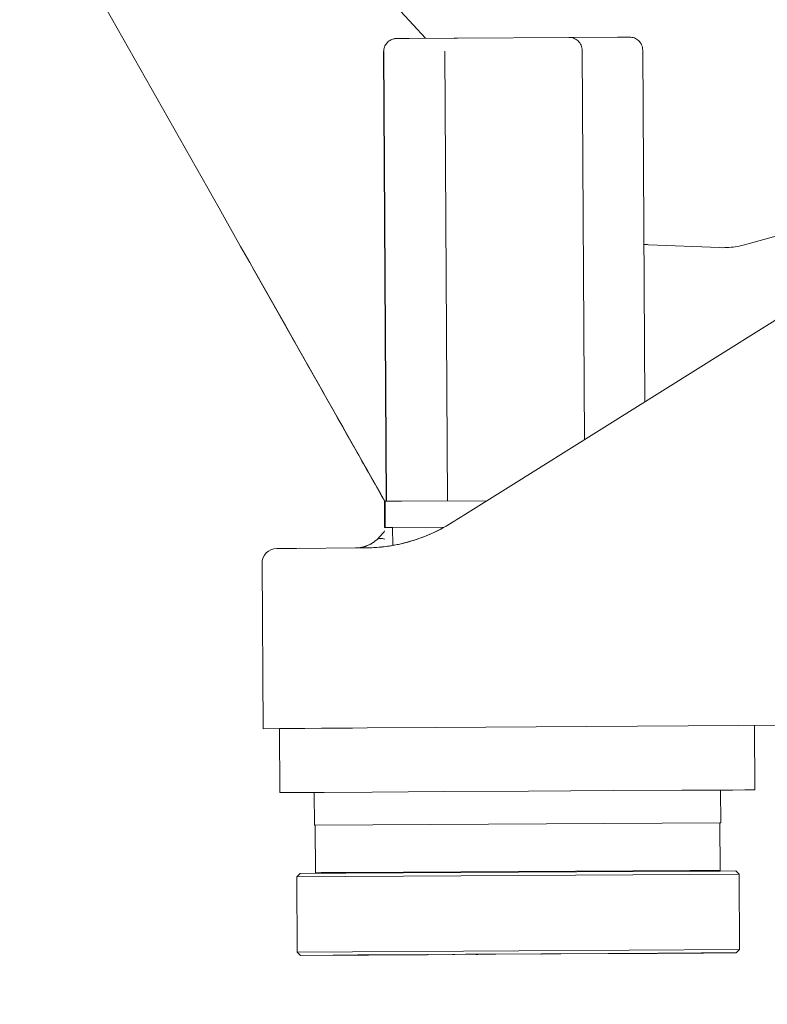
# Model space of a CAD drawing. Header units: millimetres. Extents: x 6756 to 17105, y -3613 to 3705.
# Tile 5 of 65: x 8909 to 9137, y 1609 to 1909. Entities that reach past the tile are written whole.
import ezdxf

# ---------------------------------------------------------------- set-up
doc = ezdxf.new("R2010")
doc.units = ezdxf.units.MM
doc.layers.add('粗实线层', color=7, linetype='Continuous', lineweight=35)
doc.layers.add('细实线层', color=7, linetype='Continuous', lineweight=18)

# ---------------------------------------------------------------- blocks, each defined once
blk = doc.blocks.new('678')
at = {"layer": '粗实线层', "color": 8}
blk.add_arc((0, 0), 1843.6, 100.38856, 204.38856, dxfattribs=at)
blk = doc.blocks.new('21324234')
at = {"layer": '细实线层'}
for p, q in [((-1399.9, 1448.22), (-1454.74, 1507.71)), ((-1462.94, 1396.34), (-1507.37, 1474.97)), ((-1409.27, 1448.12), (-1409.56, 1448.06)), ((-1409.36, 1448.11), (-1409.27, 1448.12)), ((-1408.83, 1448.17), (-1409.27, 1448.12)), ((-1408.64, 1448.17), (-1408.83, 1448.17)), ((-1408.64, 1448.17), (-1404.96, 1448.2)), ((-1404.96, 1448.2), (-1391.21, 1448.28)), ((-1391.21, 1448.28), (-1390.35, 1448.28)), ((-1390.68, 1448.24), (-1390.97, 1448.18)), ((-1390.69, 1448.23), (-1390.68, 1448.24)), ((-1390.24, 1448.28), (-1390.68, 1448.24)), ((-1390.05, 1448.29), (-1390.24, 1448.28)), ((-1390.05, 1448.29), (-1356.14, 1448.48)), ((-1356.13, 1448.48), (-1341.33, 1448.56)), ((-1341.33, 1448.56), (-1337.65, 1448.58)), ((-1412.72, 1444.14), (-1411.93, 1306.84)), ((-1412.62, 1444.15), (-1411.83, 1306.85)), ((-1394.03, 1444.27), (-1393.24, 1306.97)), ((-1352.11, 1444.51), (-1351.43, 1325.67)), ((-1333.62, 1444.6), (-1333, 1337.21)), ((-1374.66, 1311.13), (-1226.56, 1403.86)), ((-1241.69, 1401.94), (-1302.54, 1385.2)), ((-1456.37, 1384.69), (-1462.95, 1396.34)), ((-1454.27, 1380.97), (-1456.37, 1384.69)), ((-1310.19, 1384.32), (-1331.85, 1385.2)), ((-1309.18, 1384.3), (-1310.19, 1384.32)), ((-1453.61, 1379.81), (-1454.27, 1380.97)), ((-1444.51, 1363.75), (-1454.26, 1380.98)), ((-1452.23, 1377.37), (-1453.61, 1379.81)), ((-1444.92, 1364.43), (-1452.23, 1377.37)), ((-1444.8, 1364.22), (-1444.92, 1364.43)), ((-1444.8, 1364.22), (-1412.38, 1306.88)), ((-1412.35, 1306.82), (-1412.84, 1307.68)), ((-1412.29, 1306.86), (-1412.48, 1306.83)), ((-1412.43, 1298.83), (-1412.48, 1306.83)), ((-1412.29, 1306.86), (-1407.28, 1306.89)), ((-1412.24, 1298.86), (-1412.29, 1306.86)), ((-1381.21, 1307.04), (-1407.28, 1306.89)), ((-1412.24, 1298.86), (-1412.43, 1298.83)), ((-1412.22, 1298.86), (-1410, 1298.87)), ((-1410, 1298.87), (-1394.28, 1298.96)), ((-1409.96, 1293.4), (-1410, 1298.87)), ((-1413.95, 1295.99), (-1413.94, 1296)), ((-1439.36, 1292.5), (-1421.33, 1292.63)), ((-1421.33, 1292.63), (-1418.24, 1292.65)), ((-1418.24, 1292.65), (-1417.98, 1292.65)), ((-1445.37, 1292.46), (-1439.36, 1292.5)), ((-1445.12, 1292.46), (-1439.45, 1292.5)), ((-1439.45, 1292.5), (-1439.36, 1292.5)), ((-1439.36, 1292.5), (-1438.37, 1292.51)), ((-1449.49, 1237.44), (-1449.84, 1287.93)), ((-1396.96, 1237.8), (-1277.36, 1238.63)), ((-1299.38, 1218.75), (-1299.49, 1238.47)), ((-1449.48, 1237.44), (-1444.49, 1237.47)), ((-1444.49, 1237.47), (-1442.11, 1237.49)), ((-1444.38, 1217.92), (-1444.49, 1237.47)), ((-1442.11, 1237.49), (-1436.76, 1237.53)), ((-1436.76, 1237.53), (-1431.66, 1237.56)), ((-1431.66, 1237.56), (-1422.22, 1237.63)), ((-1422.22, 1237.63), (-1417.74, 1237.66)), ((-1417.74, 1237.66), (-1396.96, 1237.8)), ((-1444.37, 1217.92), (-1444.38, 1217.92)), ((-1442.63, 1217.94), (-1444.37, 1217.92)), ((-1437.17, 1217.97), (-1442.63, 1217.94)), ((-1430.92, 1218.01), (-1437.17, 1217.97)), ((-1433.82, 1207.98), (-1433.88, 1217.98)), ((-1416.23, 1218.1), (-1430.92, 1218.01)), ((-1394.29, 1218.23), (-1416.23, 1218.1)), ((-1368.45, 1218.38), (-1394.29, 1218.23)), ((-1342.63, 1218.53), (-1368.45, 1218.38)), ((-1321.72, 1218.64), (-1342.63, 1218.53)), ((-1306.2, 1218.72), (-1321.72, 1218.64)), ((-1309.82, 1208.69), (-1309.88, 1218.69)), ((-1302.45, 1218.74), (-1306.2, 1218.72)), ((-1301.13, 1218.74), (-1302.45, 1218.74)), ((-1299.38, 1218.75), (-1301.13, 1218.74)), ((-1299.38, 1218.75), (-1299.38, 1218.75)), ((-1310.07, 1208.69), (-1433.57, 1207.98)), ((-1309.99, 1194.19), (-1310.07, 1208.69)), ((-1309.82, 1208.69), (-1310.07, 1208.69)), ((-1309.82, 1208.69), (-1309.82, 1208.69)), ((-1433.82, 1207.98), (-1433.82, 1207.98)), ((-1433.57, 1207.98), (-1433.82, 1207.98)), ((-1433.49, 1193.48), (-1433.57, 1207.98)), ((-1431.74, 1193.5), (-1433.49, 1193.48)), ((-1433.49, 1193.48), (-1433.49, 1193.48)), ((-1430.74, 1193.5), (-1431.74, 1193.5)), ((-1424.24, 1193.55), (-1430.74, 1193.5)), ((-1371.56, 1193.86), (-1424.24, 1193.55)), ((-1424.23, 1193.35), (-1424.24, 1193.53)), ((-1424.23, 1193.35), (-1371.56, 1193.66)), ((-1319.24, 1194.15), (-1371.56, 1193.86)), ((-1371.56, 1193.66), (-1318.24, 1193.96)), ((-1312.45, 1194.18), (-1319.24, 1194.15)), ((-1319.24, 1193.95), (-1319.24, 1194.13)), ((-1318.24, 1193.96), (-1311.74, 1193.99)), ((-1311.74, 1194.18), (-1312.45, 1194.18)), ((-1309.99, 1194.19), (-1311.74, 1194.18)), ((-1311.74, 1193.99), (-1309.99, 1194)), ((-1309.99, 1194.19), (-1309.99, 1194.19)), ((-1309.99, 1194), (-1305.24, 1194.01)), ((-1305.24, 1194.01), (-1304.23, 1193.02)), ((-1438.23, 1193.25), (-1439.23, 1192.25)), ((-1439.23, 1192.25), (-1424.23, 1192.35)), ((-1439.23, 1192.25), (-1439.1, 1169.25)), ((-1438.23, 1193.25), (-1433.48, 1193.29)), ((-1433.48, 1193.29), (-1430.7, 1193.31)), ((-1430.7, 1193.31), (-1424.23, 1193.35)), ((-1424.23, 1192.35), (-1371.55, 1192.66)), ((-1371.55, 1192.66), (-1319.23, 1192.95)), ((-1319.23, 1192.95), (-1304.23, 1193.02)), ((-1304.23, 1193.02), (-1304.1, 1170.02)), ((-1371.42, 1169.66), (-1439.1, 1169.25)), ((-1304.1, 1170.02), (-1371.42, 1169.66)), ((-1305.09, 1169.01), (-1304.1, 1170.02)), ((-1438.09, 1168.25), (-1439.1, 1169.25)), ((-1427.49, 1168.33), (-1438.09, 1168.25)), ((-1438.09, 1168.25), (-1427.49, 1168.3)), ((-1420.07, 1168.38), (-1427.49, 1168.33)), ((-1424.08, 1168.34), (-1427.49, 1168.31)), ((-1420.69, 1168.35), (-1424.08, 1168.34)), ((-1420.69, 1168.33), (-1420.31, 1168.34)), ((-1420.31, 1168.34), (-1417.38, 1168.35)), ((-1411.98, 1168.43), (-1420.07, 1168.38)), ((-1416.14, 1168.37), (-1417.55, 1168.36)), ((-1410.81, 1168.4), (-1416.14, 1168.37)), ((-1391.68, 1168.55), (-1411.98, 1168.43)), ((-1410.98, 1168.4), (-1410.75, 1168.4)), ((-1410.75, 1168.4), (-1410.81, 1168.4)), ((-1410.58, 1168.39), (-1410.15, 1168.39)), ((-1410.15, 1168.39), (-1399.32, 1168.45)), ((-1399.11, 1168.47), (-1399.32, 1168.46)), ((-1391.08, 1168.55), (-1391.68, 1168.55)), ((-1387.69, 1168.57), (-1391.08, 1168.55)), ((-1383.68, 1168.59), (-1387.69, 1168.57)), ((-1384.55, 1168.53), (-1383.95, 1168.54)), ((-1384.28, 1168.57), (-1378.51, 1168.6)), ((-1383.95, 1168.54), (-1378.68, 1168.57)), ((-1364.51, 1168.7), (-1383.68, 1168.59)), ((-1364.68, 1168.65), (-1364.51, 1168.65)), ((-1359.24, 1168.73), (-1364.51, 1168.7)), ((-1364.51, 1168.68), (-1358.64, 1168.71)), ((-1364.51, 1168.65), (-1359.5, 1168.68)), ((-1359.5, 1168.68), (-1358.9, 1168.68)), ((-1338.7, 1168.85), (-1359.24, 1168.73)), ((-1344.02, 1168.78), (-1344.22, 1168.78)), ((-1344.02, 1168.77), (-1338.7, 1168.8)), ((-1338.7, 1168.82), (-1342.68, 1168.8)), ((-1329.05, 1168.9), (-1338.7, 1168.85)), ((-1334.74, 1168.84), (-1338.7, 1168.82)), ((-1338.7, 1168.8), (-1334.74, 1168.82)), ((-1334.74, 1168.82), (-1332.6, 1168.83)), ((-1330.87, 1168.85), (-1332.6, 1168.84)), ((-1332.6, 1168.84), (-1332.37, 1168.84)), ((-1327.2, 1168.88), (-1330.87, 1168.85)), ((-1315.69, 1168.97), (-1329.05, 1168.9)), ((-1325.8, 1168.88), (-1327.2, 1168.88)), ((-1325.87, 1168.88), (-1325.8, 1168.88)), ((-1325.8, 1168.88), (-1323.11, 1168.89)), ((-1323.11, 1168.89), (-1322.49, 1168.9)), ((-1319.08, 1168.94), (-1322.49, 1168.91)), ((-1315.69, 1168.95), (-1319.08, 1168.94)), ((-1315.69, 1168.94), (-1305.09, 1169.01)), ((-1305.09, 1169.01), (-1315.69, 1168.97))]:
    blk.add_line(p, q, dxfattribs=at)
blk.add_lwpolyline([(-1412.42, 1297.88), (-1412.6, 1297.59), (-1413.94, 1296)], dxfattribs=at)
for centre, radius, start, end in [((-1408.71, 1444.13), 4.03, 101.4223, 102.152), ((-1408.71, 1444.12), 4.04, 99.2692, 101.4217), ((-1408.72, 1444.15), 4, 179.8628, 180.262), ((-1330.83, 1410.14), 24.96, 264.3479, 267.667), ((-1418.56, 1342.68), 50.02, 293.8348, 301.7681), ((-1418.5, 1342.58), 49.91, 301.7683, 302.0306), ((-1421.46, 1302.67), 10.05, 304.6337, 318.3686), ((-1418.58, 1342.72), 50.08, 285.8155, 292.9827), ((-1418.58, 1342.72), 50.07, 292.9835, 293.8347), ((-1421.44, 1302.69), 10.06, 271.4943, 285.9638), ((-1421.4, 1302.55), 9.92, 271.3305, 275.4987), ((-1421.4, 1302.56), 9.94, 275.5006, 287.7078), ((-1421.41, 1302.57), 9.94, 285.9878, 286.3805), ((-1421.41, 1302.57), 9.94, 286.3806, 287.2454), ((-1421.41, 1302.59), 9.96, 287.2456, 288.72), ((-1421.4, 1302.57), 9.94, 287.7014, 295.6121), ((-1418.61, 1342.9), 50.25, 270.3947, 270.7066), ((-1421.43, 1302.64), 10.01, 288.7373, 301.3122), ((-1418.61, 1342.9), 50.26, 270.7066, 270.9072), ((-1418.61, 1342.87), 50.22, 270.9066, 277.7652), ((-1421.41, 1302.59), 9.97, 295.6064, 301.2684), ((-1421.41, 1302.59), 9.97, 301.269, 303.0015), ((-1421.4, 1302.58), 9.94, 301.3327, 302.4252), ((-1421.4, 1302.58), 9.95, 302.4254, 303.0376), ((-1421.42, 1302.61), 9.98, 303.0018, 304.6757), ((-1421.42, 1302.61), 9.98, 303.0382, 304.6264), ((-1418.6, 1342.83), 50.18, 277.7667, 278.4606), ((-1418.6, 1342.78), 50.14, 278.4603, 285.4638), ((-1418.58, 1342.72), 50.08, 285.465, 285.816), ((-1445.34, 1287.96), 4.5, 90.3957, 180.3957)]:
    blk.add_arc(centre, radius, start, end, dxfattribs=at)
for points, knots in [([(-1412.72, 1444.16), (-1412.72, 1444.63), (-1412.55, 1445.57), (-1411.84, 1446.78), (-1410.81, 1447.65), (-1409.98, 1447.98), (-1409.56, 1448.07)], [0, 0, 0, 0, 7140.747162, 14096.385584, 20809.246542, 27332.133488, 27332.133488, 27332.133488, 27332.133488]), ([(-1352.11, 1444.51), (-1352.11, 1444.78), (-1352.17, 1445.33), (-1352.43, 1446.12), (-1352.83, 1446.82), (-1353.52, 1447.61), (-1354.63, 1448.3), (-1355.64, 1448.48), (-1356.14, 1448.48)], [0, 0, 0, 0, 5091.903693, 10134.306132, 15087.14937, 19937.94816, 29306.870448, 38446.214926, 38446.214926, 38446.214926, 38446.214926]), ([(-1333.62, 1444.6), (-1333.62, 1444.88), (-1333.68, 1445.43), (-1333.94, 1446.22), (-1334.34, 1446.92), (-1335.03, 1447.71), (-1336.13, 1448.4), (-1337.15, 1448.58), (-1337.65, 1448.58)], [0, 0, 0, 0, 5058.897575, 10068.614765, 14989.353285, 19808.708818, 29116.901017, 38197.003549, 38197.003549, 38197.003549, 38197.003549]), ([(-1302.54, 1385.2), (-1303.08, 1385.05), (-1305.26, 1384.53), (-1307.5, 1384.3), (-1309.18, 1384.3)], [0, 0, 0, 0, 3631.649295, 14511.707737, 14511.707737, 14511.707737, 14511.707737]), ([(-1412.84, 1307.68), (-1415.5, 1312.39), (-1426.15, 1331.23), (-1436.81, 1350.08), (-1444.8, 1364.22)], [0, 0, 0, 0, 3715.827475, 14876.048687, 14876.048687, 14876.048687, 14876.048687]), ([(-1412.82, 1307.69), (-1415.46, 1312.35), (-1426.02, 1331.03), (-1436.59, 1349.72), (-1444.51, 1363.75)], [0, 0, 0, 0, 3711.434518, 14874.205636, 14874.205636, 14874.205636, 14874.205636]), ([(-1392.03, 1300.27), (-1390.6, 1301.16), (-1384.81, 1304.78), (-1379.03, 1308.4), (-1374.67, 1311.13)], [0, 0, 0, 0, 3583.688358, 14512.466139, 14512.466139, 14512.466139, 14512.466139]), ([(-1417.98, 1292.65), (-1415.94, 1292.67), (-1411.67, 1292.99), (-1405.14, 1294.32), (-1398.44, 1296.68), (-1394.12, 1298.95), (-1392.01, 1300.27)], [0, 0, 0, 0, 5795.78097, 12097.069107, 18825.412184, 25864.986428, 25864.986428, 25864.986428, 25864.986428]), ([(-1414.8, 1295.14), (-1414.66, 1295.26), (-1414.33, 1295.45), (-1413.74, 1295.57), (-1413.08, 1295.52), (-1412.63, 1295.4), (-1412.4, 1295.31)], [0, 0, 0, 0, 5570.800638, 11584.593997, 18327.482366, 25914.030054, 25914.030054, 25914.030054, 25914.030054]), ([(-1424.08, 1168.34), (-1424.15, 1168.34), (-1424.28, 1168.33), (-1424.47, 1168.33), (-1424.63, 1168.33), (-1424.74, 1168.33), (-1424.81, 1168.33), (-1424.86, 1168.33), (-1424.9, 1168.33), (-1424.97, 1168.33), (-1425.08, 1168.33), (-1425.2, 1168.33), (-1425.33, 1168.33), (-1425.42, 1168.33), (-1425.5, 1168.33), (-1425.55, 1168.33), (-1425.58, 1168.33), (-1425.61, 1168.33), (-1425.63, 1168.33), (-1425.66, 1168.33), (-1425.71, 1168.33), (-1425.81, 1168.33), (-1425.93, 1168.33), (-1426.04, 1168.32), (-1426.12, 1168.32), (-1426.18, 1168.32), (-1426.22, 1168.32), (-1426.26, 1168.32), (-1426.28, 1168.32), (-1426.3, 1168.32), (-1426.31, 1168.32), (-1426.32, 1168.32), (-1426.33, 1168.32), (-1426.35, 1168.32), (-1426.38, 1168.32), (-1426.42, 1168.32), (-1426.47, 1168.32), (-1426.53, 1168.32), (-1426.61, 1168.32), (-1426.69, 1168.32), (-1426.75, 1168.32), (-1426.8, 1168.32), (-1426.84, 1168.32), (-1426.87, 1168.32), (-1426.89, 1168.32), (-1426.9, 1168.32), (-1426.91, 1168.32), (-1426.92, 1168.32), (-1426.93, 1168.32), (-1426.95, 1168.32), (-1426.97, 1168.32), (-1427.01, 1168.32), (-1427.05, 1168.32), (-1427.1, 1168.32), (-1427.16, 1168.32), (-1427.22, 1168.32), (-1427.27, 1168.32), (-1427.32, 1168.32), (-1427.35, 1168.32), (-1427.37, 1168.32), (-1427.39, 1168.32), (-1427.4, 1168.32), (-1427.41, 1168.32), (-1427.42, 1168.32), (-1427.42, 1168.32), (-1427.44, 1168.32), (-1427.46, 1168.32), (-1427.48, 1168.32), (-1427.51, 1168.32), (-1427.55, 1168.32), (-1427.6, 1168.32), (-1427.64, 1168.31), (-1427.68, 1168.31), (-1427.72, 1168.31), (-1427.73, 1168.31), (-1427.75, 1168.31), (-1427.76, 1168.31), (-1427.77, 1168.31), (-1427.78, 1168.31), (-1427.79, 1168.31), (-1427.79, 1168.31), (-1427.79, 1168.31), (-1427.8, 1168.31), (-1427.81, 1168.31), (-1427.82, 1168.31), (-1427.83, 1168.31), (-1427.85, 1168.31), (-1427.87, 1168.31), (-1427.9, 1168.31), (-1427.93, 1168.31), (-1427.95, 1168.31), (-1427.97, 1168.31), (-1427.98, 1168.31), (-1427.99, 1168.31), (-1428, 1168.31), (-1428, 1168.31), (-1428.01, 1168.31), (-1428.01, 1168.31), (-1428.01, 1168.31), (-1428.02, 1168.31), (-1428.02, 1168.31), (-1428.02, 1168.31), (-1428.02, 1168.31), (-1428.03, 1168.31), (-1428.03, 1168.31), (-1428.04, 1168.31), (-1428.05, 1168.31), (-1428.06, 1168.31), (-1428.08, 1168.31), (-1428.08, 1168.31), (-1428.09, 1168.31)], [0, 0, 0, 0, 18389.372315, 36778.744631, 55168.116946, 64362.803103, 68960.146182, 73557.489261, 78154.83234, 82752.175419, 91946.861576, 110336.233892, 119530.920049, 128725.606207, 137920.292365, 142517.635443, 144816.306983, 147114.978522, 149413.650062, 151712.321601, 156309.66468, 165504.350838, 183893.723153, 193088.40931, 202283.095468, 206880.438547, 211477.781626, 216075.124705, 218373.796244, 219523.132014, 220672.467783, 221821.803553, 222971.139323, 225269.810862, 229867.153941, 234464.49702, 239061.840099, 248256.526256, 257451.212414, 266645.898572, 275840.584729, 280437.927808, 285035.270887, 289632.613966, 291931.285505, 293080.621275, 294229.957044, 295379.292814, 296528.628584, 298827.300123, 303424.643202, 308021.986281, 312619.32936, 321814.015517, 331008.701675, 340203.387833, 349398.07399, 353995.417069, 358592.760148, 363190.103227, 365488.774766, 366638.110536, 367787.446306, 368936.782075, 370086.117845, 372384.789384, 376982.132463, 381579.475542, 386176.818621, 395371.504779, 404566.190936, 413760.877094, 422955.563251, 427552.90633, 432150.249409, 434448.920949, 436747.592488, 439046.264027, 440195.599797, 441344.935567, 442494.271336, 443643.607106, 445942.278646, 448240.950185, 450539.621724, 455136.964803, 459734.307882, 468928.99404, 478123.680197, 487318.366355, 496513.052513, 501110.395591, 505707.73867, 508006.41021, 510305.081749, 512603.753288, 513753.089058, 514902.424828, 516051.760598, 517201.096367, 519499.767907, 521798.439446, 524097.110986, 528694.454064, 533291.797143, 542486.483301, 551681.169458, 560875.855616, 570070.541774, 588459.914089, 588459.914089, 588459.914089, 588459.914089]), ([(-1420.09, 1168.36), (-1420.1, 1168.36), (-1420.11, 1168.36), (-1420.13, 1168.36), (-1420.15, 1168.36), (-1420.16, 1168.36), (-1420.17, 1168.36), (-1420.17, 1168.36), (-1420.18, 1168.36), (-1420.18, 1168.36), (-1420.19, 1168.36), (-1420.19, 1168.36), (-1420.19, 1168.36), (-1420.19, 1168.36), (-1420.2, 1168.36), (-1420.21, 1168.36), (-1420.22, 1168.36), (-1420.23, 1168.36), (-1420.26, 1168.36), (-1420.28, 1168.36), (-1420.31, 1168.36), (-1420.35, 1168.36), (-1420.38, 1168.36), (-1420.41, 1168.36), (-1420.43, 1168.36), (-1420.44, 1168.36), (-1420.46, 1168.36), (-1420.47, 1168.36), (-1420.47, 1168.36), (-1420.48, 1168.36), (-1420.48, 1168.36), (-1420.5, 1168.36), (-1420.51, 1168.36), (-1420.53, 1168.36), (-1420.55, 1168.36), (-1420.58, 1168.36), (-1420.62, 1168.35), (-1420.68, 1168.35), (-1420.73, 1168.35), (-1420.78, 1168.35), (-1420.83, 1168.35), (-1420.87, 1168.35), (-1420.91, 1168.35), (-1420.93, 1168.35), (-1420.95, 1168.35), (-1420.95, 1168.35), (-1420.96, 1168.35), (-1420.96, 1168.35), (-1420.97, 1168.35), (-1420.98, 1168.35), (-1421, 1168.35), (-1421.03, 1168.35), (-1421.08, 1168.35), (-1421.13, 1168.35), (-1421.2, 1168.35), (-1421.27, 1168.35), (-1421.34, 1168.35), (-1421.41, 1168.35), (-1421.47, 1168.35), (-1421.51, 1168.35), (-1421.54, 1168.35), (-1421.56, 1168.35), (-1421.58, 1168.35), (-1421.58, 1168.35), (-1421.59, 1168.35), (-1421.6, 1168.35), (-1421.63, 1168.35), (-1421.66, 1168.35), (-1421.72, 1168.35), (-1421.79, 1168.35), (-1421.89, 1168.35), (-1422, 1168.35), (-1422.11, 1168.35), (-1422.2, 1168.35), (-1422.26, 1168.35), (-1422.3, 1168.35), (-1422.32, 1168.35), (-1422.34, 1168.35), (-1422.35, 1168.35), (-1422.38, 1168.35), (-1422.41, 1168.35), (-1422.47, 1168.35), (-1422.55, 1168.34), (-1422.64, 1168.34), (-1422.77, 1168.34), (-1422.89, 1168.34), (-1423.02, 1168.34), (-1423.11, 1168.34), (-1423.19, 1168.34), (-1423.25, 1168.34), (-1423.35, 1168.34), (-1423.5, 1168.34), (-1423.76, 1168.34), (-1423.95, 1168.34), (-1424.08, 1168.34)], [0, 0, 0, 0, 15639.36826, 31278.736519, 39098.420649, 46918.104779, 54737.788909, 58647.630974, 62557.473039, 66467.315104, 68422.236136, 70377.157168, 71354.617685, 72332.078201, 73309.538717, 74286.999233, 78196.841298, 82106.683363, 86016.525428, 93836.209558, 101655.893688, 109475.577818, 117295.261947, 125114.946077, 129024.788142, 132934.630207, 136844.472272, 138799.393304, 140754.314337, 141731.774853, 142709.235369, 144664.156402, 146619.077434, 148573.998467, 152483.840532, 156393.682597, 164213.366726, 172033.050856, 179852.734986, 187672.419116, 195492.103246, 203311.787375, 207221.62944, 211131.471505, 213086.392538, 214063.853054, 214552.583312, 215041.31357, 216018.774086, 216996.234603, 218951.155635, 222860.9977, 226770.839765, 234590.523895, 242410.208025, 250229.892154, 258049.576284, 265869.260414, 273688.944544, 277598.786609, 281508.628674, 283463.549706, 285418.470739, 285907.200997, 286395.931255, 287373.391771, 289328.312804, 293238.154868, 297147.996933, 304967.681063, 312787.365193, 328426.733453, 336246.417583, 344066.101712, 351885.785842, 353840.706875, 355795.627907, 357750.54894, 358728.009456, 359705.469972, 363615.312037, 367525.154102, 375344.838232, 383164.522361, 390984.206491, 406623.574751, 414443.258881, 422262.943011, 430082.62714, 433992.469205, 437902.31127, 453541.67953, 469181.04779, 500459.784309, 500459.784309, 500459.784309, 500459.784309]), ([(-1414.14, 1168.38), (-1414.2, 1168.38), (-1414.33, 1168.38), (-1414.52, 1168.38), (-1414.69, 1168.38), (-1414.8, 1168.38), (-1414.86, 1168.38), (-1414.91, 1168.38), (-1414.96, 1168.38), (-1415.02, 1168.37), (-1415.13, 1168.37), (-1415.26, 1168.37), (-1415.38, 1168.37), (-1415.47, 1168.37), (-1415.55, 1168.37), (-1415.61, 1168.37), (-1415.64, 1168.37), (-1415.66, 1168.37), (-1415.68, 1168.37), (-1415.71, 1168.37), (-1415.76, 1168.37), (-1415.87, 1168.37), (-1415.98, 1168.37), (-1416.1, 1168.37), (-1416.17, 1168.37), (-1416.23, 1168.37), (-1416.28, 1168.37), (-1416.31, 1168.37), (-1416.34, 1168.37), (-1416.35, 1168.37), (-1416.36, 1168.37), (-1416.37, 1168.37), (-1416.39, 1168.37), (-1416.41, 1168.37), (-1416.44, 1168.37), (-1416.48, 1168.37), (-1416.53, 1168.37), (-1416.59, 1168.37), (-1416.67, 1168.37), (-1416.74, 1168.36), (-1416.8, 1168.36), (-1416.85, 1168.36), (-1416.89, 1168.36), (-1416.92, 1168.36), (-1416.95, 1168.36), (-1416.96, 1168.36), (-1416.97, 1168.36), (-1416.98, 1168.36), (-1416.99, 1168.36), (-1417, 1168.36), (-1417.03, 1168.36), (-1417.06, 1168.36), (-1417.1, 1168.36), (-1417.15, 1168.36), (-1417.22, 1168.36), (-1417.28, 1168.36), (-1417.33, 1168.36), (-1417.37, 1168.36), (-1417.4, 1168.36), (-1417.43, 1168.36), (-1417.45, 1168.36), (-1417.46, 1168.36), (-1417.47, 1168.36), (-1417.47, 1168.36), (-1417.48, 1168.36), (-1417.49, 1168.36), (-1417.51, 1168.36), (-1417.54, 1168.36), (-1417.57, 1168.36), (-1417.61, 1168.36), (-1417.65, 1168.36), (-1417.7, 1168.36), (-1417.74, 1168.36), (-1417.77, 1168.36), (-1417.79, 1168.36), (-1417.81, 1168.36), (-1417.82, 1168.36), (-1417.83, 1168.36), (-1417.83, 1168.36), (-1417.84, 1168.36), (-1417.84, 1168.36), (-1417.85, 1168.36), (-1417.85, 1168.36), (-1417.86, 1168.36), (-1417.87, 1168.36), (-1417.88, 1168.36), (-1417.9, 1168.36), (-1417.93, 1168.36), (-1417.95, 1168.36), (-1417.98, 1168.36), (-1418.01, 1168.36), (-1418.03, 1168.36), (-1418.04, 1168.36), (-1418.05, 1168.36), (-1418.05, 1168.36), (-1418.06, 1168.36), (-1418.06, 1168.36), (-1418.07, 1168.36), (-1418.07, 1168.36), (-1418.07, 1168.36), (-1418.07, 1168.36), (-1418.08, 1168.36), (-1418.08, 1168.36), (-1418.08, 1168.36), (-1418.09, 1168.36), (-1418.1, 1168.36), (-1418.11, 1168.36), (-1418.12, 1168.36), (-1418.13, 1168.36), (-1418.14, 1168.36), (-1418.15, 1168.36)], [0, 0, 0, 0, 18317.021158, 36634.042316, 54951.063474, 64109.574053, 68688.829343, 73268.084632, 77847.339922, 82426.595212, 91585.105791, 109902.126949, 119060.637528, 128219.148107, 137377.658686, 141956.913975, 144246.54162, 146536.169265, 148825.79691, 151115.424554, 155694.679844, 164853.190423, 183170.211581, 192328.72216, 201487.232739, 206066.488029, 210645.743318, 215224.998608, 217514.626253, 218659.440075, 219804.253897, 220949.06772, 222093.881542, 224383.509187, 228962.764476, 233542.019766, 238121.275056, 247279.785635, 256438.296214, 265596.806793, 274755.317372, 279334.572661, 283913.827951, 288493.08324, 290782.710885, 291927.524708, 293072.33853, 294217.152352, 295361.966175, 297651.593819, 302230.849109, 306810.104399, 311389.359688, 320547.870267, 329706.380846, 338864.891425, 348023.402004, 352602.657294, 357181.912583, 361761.167873, 364050.795518, 365195.60934, 366340.423162, 367485.236985, 368630.050807, 370919.678452, 375498.933741, 380078.189031, 384657.444321, 393815.9549, 402974.465479, 412132.976058, 421291.486637, 425870.741926, 430449.997216, 432739.624861, 435029.252505, 437318.88015, 438463.693972, 439608.507795, 440753.321617, 441898.13544, 444187.763084, 446477.390729, 448767.018374, 453346.273663, 457925.528953, 467084.039532, 476242.550111, 485401.06069, 494559.571269, 499138.826559, 503718.081848, 506007.709493, 508297.337138, 510586.964783, 511731.778605, 512876.592427, 514021.40625, 515166.220072, 517455.847717, 519745.475362, 522035.103006, 526614.358296, 531193.613585, 540352.124165, 549510.634744, 558669.145323, 567827.655902, 586144.67706, 586144.67706, 586144.67706, 586144.67706]), ([(-1410.15, 1168.4), (-1410.15, 1168.4), (-1410.17, 1168.4), (-1410.19, 1168.4), (-1410.2, 1168.4), (-1410.21, 1168.4), (-1410.22, 1168.4), (-1410.23, 1168.4), (-1410.23, 1168.4), (-1410.24, 1168.4), (-1410.24, 1168.4), (-1410.24, 1168.4), (-1410.25, 1168.4), (-1410.25, 1168.4), (-1410.25, 1168.4), (-1410.26, 1168.4), (-1410.27, 1168.4), (-1410.29, 1168.4), (-1410.31, 1168.4), (-1410.34, 1168.4), (-1410.37, 1168.4), (-1410.4, 1168.4), (-1410.43, 1168.4), (-1410.46, 1168.4), (-1410.48, 1168.4), (-1410.5, 1168.4), (-1410.51, 1168.4), (-1410.52, 1168.4), (-1410.53, 1168.4), (-1410.53, 1168.4), (-1410.54, 1168.4), (-1410.55, 1168.4), (-1410.56, 1168.4), (-1410.58, 1168.4), (-1410.6, 1168.4), (-1410.64, 1168.4), (-1410.68, 1168.4), (-1410.73, 1168.4), (-1410.78, 1168.4), (-1410.83, 1168.4), (-1410.89, 1168.4), (-1410.93, 1168.4), (-1410.96, 1168.4), (-1410.99, 1168.4), (-1411, 1168.4), (-1411.01, 1168.4), (-1411.01, 1168.4), (-1411.02, 1168.4), (-1411.03, 1168.4), (-1411.04, 1168.4), (-1411.06, 1168.4), (-1411.09, 1168.4), (-1411.13, 1168.4), (-1411.19, 1168.4), (-1411.26, 1168.4), (-1411.33, 1168.4), (-1411.39, 1168.4), (-1411.46, 1168.39), (-1411.52, 1168.39), (-1411.57, 1168.39), (-1411.6, 1168.39), (-1411.62, 1168.39), (-1411.63, 1168.39), (-1411.64, 1168.39), (-1411.65, 1168.39), (-1411.66, 1168.39), (-1411.68, 1168.39), (-1411.72, 1168.39), (-1411.77, 1168.39), (-1411.84, 1168.39), (-1411.95, 1168.39), (-1412.06, 1168.39), (-1412.17, 1168.39), (-1412.25, 1168.39), (-1412.31, 1168.39), (-1412.35, 1168.39), (-1412.38, 1168.39), (-1412.39, 1168.39), (-1412.41, 1168.39), (-1412.43, 1168.39), (-1412.47, 1168.39), (-1412.53, 1168.39), (-1412.61, 1168.39), (-1412.7, 1168.39), (-1412.82, 1168.39), (-1412.95, 1168.39), (-1413.07, 1168.39), (-1413.17, 1168.39), (-1413.24, 1168.38), (-1413.31, 1168.38), (-1413.41, 1168.38), (-1413.55, 1168.38), (-1413.81, 1168.38), (-1414.01, 1168.38), (-1414.14, 1168.38)], [0, 0, 0, 0, 15577.729049, 31155.458098, 38944.322622, 46733.187146, 54522.051671, 58416.483933, 62310.916195, 66205.348457, 68152.564588, 70099.780719, 71073.388785, 72046.996851, 73020.604916, 73994.212982, 77888.645244, 81783.077506, 85677.509768, 93466.374293, 101255.238817, 109044.103341, 116832.967866, 124621.83239, 128516.264652, 132410.696915, 136305.129177, 138252.345308, 140199.561439, 141173.169505, 142146.77757, 144093.993701, 146041.209832, 147988.425963, 151882.858226, 155777.290488, 163566.155012, 171355.019537, 179143.884061, 186932.748585, 194721.61311, 202510.477634, 206404.909896, 210299.342158, 212246.55829, 213220.166355, 213706.970388, 214193.774421, 215167.382486, 216140.990552, 218088.206683, 221982.638945, 225877.071207, 233665.935732, 241454.800256, 249243.66478, 257032.529305, 264821.393829, 272610.258354, 276504.690616, 280399.122878, 282346.339009, 284293.55514, 284780.359173, 285267.163206, 286240.771271, 288187.987402, 292082.419665, 295976.851927, 303765.716451, 311554.580976, 327132.310024, 334921.174549, 342710.039073, 350498.903597, 352446.119729, 354393.33586, 356340.551991, 357314.160056, 358287.768122, 362182.200384, 366076.632646, 373865.497171, 381654.361695, 389443.226219, 405020.955268, 412809.819793, 420598.684317, 428387.548841, 432281.981104, 436176.413366, 451754.142415, 467331.871463, 498487.329561, 498487.329561, 498487.329561, 498487.329561]), ([(-1338.7, 1168.82), (-1338.78, 1168.82), (-1338.93, 1168.82), (-1339.16, 1168.82), (-1339.36, 1168.82), (-1339.49, 1168.82), (-1339.57, 1168.82), (-1339.63, 1168.82), (-1339.68, 1168.82), (-1339.76, 1168.82), (-1339.89, 1168.82), (-1340.03, 1168.82), (-1340.18, 1168.82), (-1340.29, 1168.81), (-1340.39, 1168.81), (-1340.45, 1168.81), (-1340.49, 1168.81), (-1340.52, 1168.81), (-1340.54, 1168.81), (-1340.58, 1168.81), (-1340.64, 1168.81), (-1340.76, 1168.81), (-1340.9, 1168.81), (-1341.04, 1168.81), (-1341.13, 1168.81), (-1341.2, 1168.81), (-1341.25, 1168.81), (-1341.29, 1168.81), (-1341.32, 1168.81), (-1341.34, 1168.81), (-1341.35, 1168.81), (-1341.36, 1168.81), (-1341.38, 1168.81), (-1341.4, 1168.81), (-1341.44, 1168.81), (-1341.49, 1168.81), (-1341.55, 1168.81), (-1341.62, 1168.81), (-1341.71, 1168.81), (-1341.8, 1168.81), (-1341.88, 1168.81), (-1341.94, 1168.8), (-1341.98, 1168.8), (-1342.02, 1168.8), (-1342.05, 1168.8), (-1342.06, 1168.8), (-1342.07, 1168.8), (-1342.08, 1168.8), (-1342.09, 1168.8), (-1342.11, 1168.8), (-1342.15, 1168.8), (-1342.18, 1168.8), (-1342.23, 1168.8), (-1342.29, 1168.8), (-1342.37, 1168.8), (-1342.44, 1168.8), (-1342.5, 1168.8), (-1342.55, 1168.8), (-1342.59, 1168.8), (-1342.62, 1168.8), (-1342.64, 1168.8), (-1342.65, 1168.8), (-1342.66, 1168.8), (-1342.67, 1168.8), (-1342.68, 1168.8), (-1342.7, 1168.8), (-1342.72, 1168.8), (-1342.75, 1168.8), (-1342.78, 1168.8), (-1342.83, 1168.8), (-1342.89, 1168.8), (-1342.94, 1168.8), (-1342.99, 1168.8), (-1343.03, 1168.8), (-1343.05, 1168.8), (-1343.07, 1168.8), (-1343.08, 1168.8), (-1343.1, 1168.8), (-1343.1, 1168.8), (-1343.11, 1168.8), (-1343.11, 1168.8), (-1343.11, 1168.8), (-1343.12, 1168.8), (-1343.12, 1168.8), (-1343.13, 1168.8), (-1343.14, 1168.8), (-1343.15, 1168.8), (-1343.16, 1168.8), (-1343.18, 1168.8), (-1343.21, 1168.8), (-1343.25, 1168.8), (-1343.28, 1168.8), (-1343.31, 1168.8), (-1343.33, 1168.8), (-1343.35, 1168.8), (-1343.36, 1168.8), (-1343.37, 1168.8), (-1343.37, 1168.8), (-1343.38, 1168.8), (-1343.38, 1168.8), (-1343.38, 1168.8), (-1343.38, 1168.8), (-1343.38, 1168.8), (-1343.39, 1168.8), (-1343.39, 1168.8), (-1343.39, 1168.8), (-1343.4, 1168.8), (-1343.4, 1168.8), (-1343.41, 1168.8), (-1343.42, 1168.8), (-1343.43, 1168.8), (-1343.44, 1168.79), (-1343.46, 1168.79), (-1343.47, 1168.79), (-1343.48, 1168.79)], [0, 0, 0, 0, 18431.694771, 36863.389542, 55295.084313, 64510.931698, 69118.855391, 73726.779084, 78334.702777, 82942.626469, 92158.473855, 110590.168626, 119806.016011, 129021.863397, 138237.710782, 142845.634475, 145149.596321, 147453.558168, 149757.520014, 152061.48186, 156669.405553, 165885.252939, 184316.94771, 193532.795095, 202748.642481, 207356.566173, 211964.489866, 216572.413559, 218876.375405, 220028.356328, 221180.337251, 222332.318175, 223484.299098, 225788.260944, 230396.184637, 235004.10833, 239612.032022, 248827.879408, 258043.726793, 267259.574179, 276475.421564, 281083.345257, 285691.26895, 290299.192643, 292603.154489, 293755.135412, 294907.116335, 296059.097258, 297211.078182, 299515.040028, 304122.963721, 308730.887414, 313338.811106, 322554.658492, 331770.505877, 340986.353263, 350202.200648, 354810.124341, 359418.048034, 364025.971726, 366329.933573, 367481.914496, 368633.895419, 369785.876342, 370937.857266, 373241.819112, 377849.742805, 382457.666497, 387065.59019, 396281.437576, 405497.284961, 414713.132347, 423928.979732, 428536.903425, 433144.827117, 435448.788964, 437752.75081, 440056.712657, 441208.69358, 441784.684041, 442360.674503, 442936.664965, 443512.655426, 444664.636349, 446968.598196, 449272.560042, 451576.521888, 456184.445581, 460792.369274, 470008.216659, 479224.064045, 488439.91143, 497655.758816, 502263.682509, 506871.606201, 509175.568048, 511479.529894, 513783.49174, 514935.472664, 515511.463125, 516087.453587, 516663.444048, 517239.43451, 518391.415433, 520695.37728, 522999.339126, 525303.300972, 529911.224665, 534519.148358, 543734.995743, 552950.843129, 562166.690514, 571382.5379, 589814.232671, 589814.232671, 589814.232671, 589814.232671]), ([(-1333.95, 1168.85), (-1333.96, 1168.85), (-1333.98, 1168.85), (-1334, 1168.85), (-1334.02, 1168.85), (-1334.03, 1168.85), (-1334.04, 1168.85), (-1334.05, 1168.85), (-1334.05, 1168.85), (-1334.06, 1168.85), (-1334.06, 1168.85), (-1334.07, 1168.85), (-1334.07, 1168.85), (-1334.07, 1168.85), (-1334.07, 1168.85), (-1334.08, 1168.85), (-1334.09, 1168.85), (-1334.11, 1168.85), (-1334.14, 1168.85), (-1334.18, 1168.85), (-1334.22, 1168.85), (-1334.25, 1168.85), (-1334.29, 1168.85), (-1334.32, 1168.85), (-1334.35, 1168.85), (-1334.37, 1168.85), (-1334.39, 1168.85), (-1334.4, 1168.85), (-1334.41, 1168.85), (-1334.41, 1168.85), (-1334.42, 1168.85), (-1334.43, 1168.85), (-1334.45, 1168.85), (-1334.47, 1168.85), (-1334.49, 1168.85), (-1334.53, 1168.85), (-1334.59, 1168.85), (-1334.65, 1168.85), (-1334.71, 1168.85), (-1334.77, 1168.85), (-1334.83, 1168.85), (-1334.88, 1168.84), (-1334.92, 1168.84), (-1334.95, 1168.84), (-1334.97, 1168.84), (-1334.98, 1168.84), (-1334.98, 1168.84), (-1334.99, 1168.84), (-1335, 1168.84), (-1335.01, 1168.84), (-1335.03, 1168.84), (-1335.07, 1168.84), (-1335.12, 1168.84), (-1335.19, 1168.84), (-1335.27, 1168.84), (-1335.35, 1168.84), (-1335.44, 1168.84), (-1335.52, 1168.84), (-1335.59, 1168.84), (-1335.64, 1168.84), (-1335.68, 1168.84), (-1335.7, 1168.84), (-1335.71, 1168.84), (-1335.72, 1168.84), (-1335.73, 1168.84), (-1335.74, 1168.84), (-1335.75, 1168.84), (-1335.78, 1168.84), (-1335.82, 1168.84), (-1335.89, 1168.84), (-1335.97, 1168.84), (-1336.1, 1168.84), (-1336.26, 1168.84), (-1336.42, 1168.84), (-1336.53, 1168.84), (-1336.58, 1168.84), (-1336.6, 1168.84), (-1336.62, 1168.84), (-1336.64, 1168.84), (-1336.67, 1168.84), (-1336.71, 1168.84), (-1336.79, 1168.83), (-1336.88, 1168.83), (-1336.99, 1168.83), (-1337.14, 1168.83), (-1337.29, 1168.83), (-1337.44, 1168.83), (-1337.55, 1168.83), (-1337.64, 1168.83), (-1337.72, 1168.83), (-1337.79, 1168.83), (-1337.89, 1168.83), (-1338.04, 1168.83), (-1338.24, 1168.83), (-1338.47, 1168.83), (-1338.62, 1168.82), (-1338.7, 1168.82)], [0, 0, 0, 0, 15436.088377, 30872.176754, 38590.220942, 46308.265131, 54026.309319, 57885.331413, 61744.353508, 65603.375602, 67532.886649, 69462.397696, 69944.775458, 70427.15322, 71391.908743, 72356.664267, 73321.41979, 77180.441884, 84898.486073, 92616.530261, 100334.57445, 108052.618638, 115770.662827, 123488.707015, 127347.729109, 131206.751204, 135065.773298, 136995.284345, 138924.795392, 139889.550916, 140854.306439, 142783.817486, 144713.328533, 146642.83958, 150501.861675, 154360.883769, 162078.927957, 169796.972146, 177515.016334, 185233.060523, 192951.104711, 200669.1489, 204528.170994, 208387.193088, 210316.704135, 211281.459659, 211763.83742, 212246.215182, 213210.970706, 214175.726229, 216105.237276, 219964.259371, 223823.281465, 231541.325653, 239259.369842, 246977.41403, 254695.458219, 262413.502407, 270131.546596, 273990.56869, 277849.590784, 279779.101831, 280743.857355, 281708.612878, 282190.99064, 282673.368402, 283638.123925, 285567.634972, 289426.657067, 293285.679161, 301003.723349, 308721.767538, 324157.855915, 339593.944291, 347311.98848, 349241.499527, 351171.010574, 353100.521621, 354065.277145, 355030.032668, 358889.054763, 362748.076857, 370466.121045, 378184.165234, 385902.209422, 401338.297799, 409056.341987, 416774.386176, 424492.430364, 428351.452459, 432210.474553, 439928.518741, 447646.56293, 463082.651307, 478518.739683, 493954.82806, 493954.82806, 493954.82806, 493954.82806]), ([(-1329.19, 1168.86), (-1329.26, 1168.86), (-1329.39, 1168.86), (-1329.58, 1168.86), (-1329.74, 1168.86), (-1329.85, 1168.86), (-1329.92, 1168.86), (-1329.97, 1168.86), (-1330.01, 1168.86), (-1330.08, 1168.86), (-1330.19, 1168.86), (-1330.31, 1168.86), (-1330.44, 1168.86), (-1330.53, 1168.86), (-1330.61, 1168.86), (-1330.66, 1168.86), (-1330.69, 1168.86), (-1330.72, 1168.86), (-1330.74, 1168.86), (-1330.77, 1168.86), (-1330.82, 1168.86), (-1330.92, 1168.85), (-1331.04, 1168.85), (-1331.15, 1168.85), (-1331.23, 1168.85), (-1331.29, 1168.85), (-1331.33, 1168.85), (-1331.37, 1168.85), (-1331.39, 1168.85), (-1331.41, 1168.85), (-1331.42, 1168.85), (-1331.43, 1168.85), (-1331.44, 1168.85), (-1331.46, 1168.85), (-1331.49, 1168.85), (-1331.53, 1168.85), (-1331.58, 1168.85), (-1331.64, 1168.85), (-1331.72, 1168.85), (-1331.8, 1168.85), (-1331.86, 1168.85), (-1331.91, 1168.85), (-1331.95, 1168.85), (-1331.98, 1168.85), (-1332, 1168.85), (-1332.01, 1168.85), (-1332.02, 1168.85), (-1332.03, 1168.85), (-1332.04, 1168.85), (-1332.06, 1168.85), (-1332.08, 1168.85), (-1332.12, 1168.85), (-1332.16, 1168.85), (-1332.21, 1168.85), (-1332.27, 1168.85), (-1332.33, 1168.85), (-1332.38, 1168.85), (-1332.43, 1168.85), (-1332.46, 1168.85), (-1332.48, 1168.85), (-1332.5, 1168.85), (-1332.51, 1168.85), (-1332.52, 1168.85), (-1332.53, 1168.85), (-1332.53, 1168.85), (-1332.55, 1168.85), (-1332.57, 1168.84), (-1332.59, 1168.84), (-1332.62, 1168.84), (-1332.66, 1168.84), (-1332.71, 1168.84), (-1332.75, 1168.84), (-1332.79, 1168.84), (-1332.83, 1168.84), (-1332.84, 1168.84), (-1332.86, 1168.84), (-1332.87, 1168.84), (-1332.88, 1168.84), (-1332.89, 1168.84), (-1332.9, 1168.84), (-1332.9, 1168.84), (-1332.9, 1168.84), (-1332.91, 1168.84), (-1332.92, 1168.84), (-1332.93, 1168.84), (-1332.94, 1168.84), (-1332.96, 1168.84), (-1332.98, 1168.84), (-1333.01, 1168.84), (-1333.04, 1168.84), (-1333.06, 1168.84), (-1333.08, 1168.84), (-1333.09, 1168.84), (-1333.1, 1168.84), (-1333.11, 1168.84), (-1333.12, 1168.84), (-1333.12, 1168.84), (-1333.12, 1168.84), (-1333.12, 1168.84), (-1333.13, 1168.84), (-1333.13, 1168.84), (-1333.13, 1168.84), (-1333.13, 1168.84), (-1333.14, 1168.84), (-1333.14, 1168.84), (-1333.15, 1168.84), (-1333.16, 1168.84), (-1333.17, 1168.84), (-1333.19, 1168.84), (-1333.2, 1168.84), (-1333.2, 1168.84)], [0, 0, 0, 0, 17703.063164, 35406.126328, 53109.189492, 61960.721074, 66386.486865, 70812.252656, 75238.018447, 79663.784238, 88515.31582, 106218.378984, 115069.910566, 123921.442148, 132772.97373, 137198.739521, 139411.622417, 141624.505312, 143837.388208, 146050.271103, 150476.036894, 159327.568477, 177030.631641, 185882.163223, 194733.694805, 199159.460596, 203585.226387, 208010.992178, 210223.875073, 211330.316521, 212436.757969, 213543.199416, 214649.640864, 216862.52376, 221288.289551, 225714.055342, 230139.821133, 238991.352715, 247842.884297, 256694.415879, 265545.947461, 269971.713252, 274397.479043, 278823.244834, 281036.127729, 282142.569177, 283249.010625, 284355.452073, 285461.89352, 287674.776416, 292100.542207, 296526.307998, 300952.073789, 309803.605371, 318655.136953, 327506.668535, 336358.200117, 340783.965908, 345209.731699, 349635.49749, 351848.380386, 352954.821833, 354061.263281, 355167.704729, 356274.146177, 358487.029072, 362912.794863, 367338.560654, 371764.326445, 380615.858027, 389467.389609, 398318.921191, 407170.452773, 411596.218564, 416021.984355, 418234.867251, 420447.750146, 422660.633042, 423767.07449, 424873.515937, 425979.957385, 427086.398833, 429299.281728, 431512.164624, 433725.047519, 438150.81331, 442576.579101, 451428.110683, 460279.642265, 469131.173848, 477982.70543, 482408.471221, 486834.237012, 489047.119907, 491260.002803, 493472.885698, 494579.327146, 495685.768594, 496792.210041, 497898.651489, 500111.534385, 502324.41728, 504537.300176, 508963.065967, 513388.831758, 522240.36334, 531091.894922, 539943.426504, 548794.958086, 566498.02125, 566498.02125, 566498.02125, 566498.02125]), ([(-1325.2, 1168.89), (-1325.21, 1168.89), (-1325.22, 1168.89), (-1325.24, 1168.89), (-1325.26, 1168.89), (-1325.27, 1168.89), (-1325.28, 1168.89), (-1325.28, 1168.89), (-1325.29, 1168.89), (-1325.29, 1168.89), (-1325.3, 1168.89), (-1325.3, 1168.89), (-1325.3, 1168.89), (-1325.3, 1168.89), (-1325.31, 1168.89), (-1325.32, 1168.89), (-1325.33, 1168.89), (-1325.34, 1168.89), (-1325.37, 1168.89), (-1325.39, 1168.89), (-1325.42, 1168.89), (-1325.46, 1168.89), (-1325.49, 1168.89), (-1325.52, 1168.88), (-1325.54, 1168.88), (-1325.55, 1168.88), (-1325.57, 1168.88), (-1325.58, 1168.88), (-1325.58, 1168.88), (-1325.59, 1168.88), (-1325.59, 1168.88), (-1325.61, 1168.88), (-1325.62, 1168.88), (-1325.64, 1168.88), (-1325.66, 1168.88), (-1325.69, 1168.88), (-1325.73, 1168.88), (-1325.79, 1168.88), (-1325.84, 1168.88), (-1325.89, 1168.88), (-1325.94, 1168.88), (-1325.98, 1168.88), (-1326.02, 1168.88), (-1326.04, 1168.88), (-1326.06, 1168.88), (-1326.06, 1168.88), (-1326.07, 1168.88), (-1326.07, 1168.88), (-1326.08, 1168.88), (-1326.09, 1168.88), (-1326.11, 1168.88), (-1326.14, 1168.88), (-1326.19, 1168.88), (-1326.24, 1168.88), (-1326.31, 1168.88), (-1326.38, 1168.88), (-1326.45, 1168.88), (-1326.52, 1168.88), (-1326.58, 1168.88), (-1326.62, 1168.88), (-1326.65, 1168.88), (-1326.67, 1168.88), (-1326.69, 1168.88), (-1326.69, 1168.88), (-1326.7, 1168.88), (-1326.71, 1168.88), (-1326.74, 1168.88), (-1326.77, 1168.88), (-1326.83, 1168.88), (-1326.9, 1168.88), (-1327.01, 1168.88), (-1327.11, 1168.88), (-1327.22, 1168.88), (-1327.31, 1168.88), (-1327.37, 1168.88), (-1327.41, 1168.87), (-1327.43, 1168.87), (-1327.45, 1168.87), (-1327.46, 1168.87), (-1327.49, 1168.87), (-1327.52, 1168.87), (-1327.58, 1168.87), (-1327.66, 1168.87), (-1327.75, 1168.87), (-1327.88, 1168.87), (-1328, 1168.87), (-1328.13, 1168.87), (-1328.22, 1168.87), (-1328.3, 1168.87), (-1328.36, 1168.87), (-1328.46, 1168.87), (-1328.61, 1168.87), (-1328.87, 1168.87), (-1329.06, 1168.87), (-1329.19, 1168.86)], [0, 0, 0, 0, 15054.699627, 30109.399253, 37636.749067, 45164.09888, 52691.448694, 56455.1236, 60218.798507, 63982.473414, 65864.310867, 67746.14832, 68687.067047, 69627.985774, 70568.9045, 71509.823227, 75273.498134, 79037.17304, 82800.847947, 90328.19776, 97855.547574, 105382.897387, 112910.2472, 120437.597014, 124201.271921, 127964.946827, 131728.621734, 133610.459187, 135492.296641, 136433.215367, 137374.134094, 139255.971547, 141137.809001, 143019.646454, 146783.321361, 150546.996267, 158074.346081, 165601.695894, 173129.045707, 180656.395521, 188183.745334, 195711.095147, 199474.770054, 203238.444961, 205120.282414, 206061.201141, 206531.660504, 207002.119868, 207943.038594, 208883.957321, 210765.794774, 214529.469681, 218293.144588, 225820.494401, 233347.844214, 240875.194028, 248402.543841, 255929.893654, 263457.243468, 267220.918374, 270984.593281, 272866.430734, 274748.268188, 275218.727551, 275689.186915, 276630.105641, 278511.943095, 282275.618001, 286039.292908, 293566.642721, 301093.992535, 316148.692161, 323676.041975, 331203.391788, 338730.741601, 340612.579055, 342494.416508, 344376.253961, 345317.172688, 346258.091415, 350021.766321, 353785.441228, 361312.791042, 368840.140855, 376367.490668, 391422.190295, 398949.540108, 406476.889922, 414004.239735, 417767.914642, 421531.589548, 436586.289175, 451640.988802, 481750.388055, 481750.388055, 481750.388055, 481750.388055]), ([(-1319.08, 1168.94), (-1319.15, 1168.94), (-1319.28, 1168.93), (-1319.47, 1168.93), (-1319.63, 1168.93), (-1319.75, 1168.93), (-1319.81, 1168.93), (-1319.86, 1168.93), (-1319.91, 1168.93), (-1319.97, 1168.93), (-1320.08, 1168.93), (-1320.2, 1168.93), (-1320.33, 1168.93), (-1320.42, 1168.93), (-1320.5, 1168.93), (-1320.55, 1168.93), (-1320.58, 1168.93), (-1320.61, 1168.93), (-1320.63, 1168.93), (-1320.66, 1168.93), (-1320.71, 1168.93), (-1320.81, 1168.93), (-1320.93, 1168.92), (-1321.05, 1168.92), (-1321.12, 1168.92), (-1321.18, 1168.92), (-1321.22, 1168.92), (-1321.26, 1168.92), (-1321.28, 1168.92), (-1321.3, 1168.92), (-1321.31, 1168.92), (-1321.32, 1168.92), (-1321.33, 1168.92), (-1321.35, 1168.92), (-1321.39, 1168.92), (-1321.42, 1168.92), (-1321.47, 1168.92), (-1321.54, 1168.92), (-1321.61, 1168.92), (-1321.69, 1168.92), (-1321.75, 1168.92), (-1321.8, 1168.92), (-1321.84, 1168.92), (-1321.87, 1168.92), (-1321.89, 1168.92), (-1321.9, 1168.92), (-1321.91, 1168.92), (-1321.92, 1168.92), (-1321.93, 1168.92), (-1321.95, 1168.92), (-1321.98, 1168.92), (-1322.01, 1168.92), (-1322.05, 1168.92), (-1322.1, 1168.92), (-1322.16, 1168.92), (-1322.23, 1168.92), (-1322.28, 1168.92), (-1322.32, 1168.92), (-1322.35, 1168.92), (-1322.38, 1168.92), (-1322.39, 1168.92), (-1322.4, 1168.92), (-1322.41, 1168.92), (-1322.42, 1168.92), (-1322.43, 1168.92), (-1322.44, 1168.92), (-1322.46, 1168.92), (-1322.48, 1168.92), (-1322.51, 1168.92), (-1322.55, 1168.91), (-1322.6, 1168.91), (-1322.65, 1168.91), (-1322.69, 1168.91), (-1322.72, 1168.91), (-1322.74, 1168.91), (-1322.75, 1168.91), (-1322.76, 1168.91), (-1322.77, 1168.91), (-1322.78, 1168.91), (-1322.79, 1168.91), (-1322.79, 1168.91), (-1322.8, 1168.91), (-1322.8, 1168.91), (-1322.81, 1168.91), (-1322.82, 1168.91), (-1322.83, 1168.91), (-1322.85, 1168.91), (-1322.87, 1168.91), (-1322.9, 1168.91), (-1322.93, 1168.91), (-1322.95, 1168.91), (-1322.97, 1168.91), (-1322.98, 1168.91), (-1322.99, 1168.91), (-1323, 1168.91), (-1323.01, 1168.91), (-1323.01, 1168.91), (-1323.02, 1168.91), (-1323.02, 1168.91), (-1323.02, 1168.91), (-1323.02, 1168.91), (-1323.02, 1168.91), (-1323.03, 1168.91), (-1323.03, 1168.91), (-1323.04, 1168.91), (-1323.04, 1168.91), (-1323.05, 1168.91), (-1323.06, 1168.91), (-1323.08, 1168.91), (-1323.09, 1168.91), (-1323.09, 1168.91)], [0, 0, 0, 0, 17630.503987, 35261.007973, 52891.51196, 61706.763953, 66114.38995, 70522.015946, 74929.641943, 79337.26794, 88152.519933, 105783.023919, 114598.275913, 123413.527906, 132228.779899, 136636.405896, 138840.218894, 141044.031893, 143247.844891, 145451.657889, 149859.283886, 158674.535879, 176305.039866, 185120.291859, 193935.543852, 198343.169849, 202750.795846, 207158.421842, 209362.234841, 210464.14134, 211566.047839, 212667.954338, 213769.860837, 215973.673836, 220381.299832, 224788.925829, 229196.551826, 238011.803819, 246827.055812, 255642.307805, 264457.559799, 268865.185795, 273272.811792, 277680.437789, 279884.250787, 280986.157286, 282088.063785, 283189.970284, 284291.876784, 286495.689782, 290903.315779, 295310.941775, 299718.567772, 308533.819765, 317349.071758, 326164.323752, 334979.575745, 339387.201742, 343794.827738, 348202.453735, 350406.266733, 351508.173233, 352610.079732, 353711.986231, 354813.89273, 357017.705728, 361425.331725, 365832.957722, 370240.583718, 379055.835712, 387871.087705, 396686.339698, 405501.591691, 409909.217688, 414316.843685, 416520.656683, 418724.469681, 420928.28268, 422030.189179, 423132.095678, 424234.002177, 425335.908676, 427539.721675, 429743.534673, 431947.347671, 436354.973668, 440762.599665, 449577.851658, 458393.103651, 467208.355644, 476023.607638, 480431.233634, 484838.859631, 487042.672629, 489246.485628, 491450.298626, 492552.205125, 493654.111624, 494756.018123, 495857.924623, 498061.737621, 500265.550619, 502469.363618, 506876.989614, 511284.615611, 520099.867604, 528915.119597, 537730.371591, 546545.623584, 564176.127571, 564176.127571, 564176.127571, 564176.127571]), ([(-1315.09, 1168.96), (-1315.1, 1168.96), (-1315.12, 1168.96), (-1315.13, 1168.96), (-1315.15, 1168.96), (-1315.16, 1168.96), (-1315.17, 1168.96), (-1315.18, 1168.96), (-1315.18, 1168.96), (-1315.19, 1168.96), (-1315.19, 1168.96), (-1315.19, 1168.96), (-1315.19, 1168.96), (-1315.2, 1168.96), (-1315.2, 1168.96), (-1315.21, 1168.96), (-1315.22, 1168.96), (-1315.24, 1168.96), (-1315.26, 1168.96), (-1315.28, 1168.96), (-1315.32, 1168.96), (-1315.35, 1168.96), (-1315.38, 1168.96), (-1315.41, 1168.96), (-1315.43, 1168.95), (-1315.45, 1168.95), (-1315.46, 1168.95), (-1315.47, 1168.95), (-1315.48, 1168.95), (-1315.48, 1168.95), (-1315.49, 1168.95), (-1315.5, 1168.95), (-1315.51, 1168.95), (-1315.53, 1168.95), (-1315.55, 1168.95), (-1315.58, 1168.95), (-1315.63, 1168.95), (-1315.68, 1168.95), (-1315.73, 1168.95), (-1315.78, 1168.95), (-1315.83, 1168.95), (-1315.88, 1168.95), (-1315.91, 1168.95), (-1315.93, 1168.95), (-1315.95, 1168.95), (-1315.96, 1168.95), (-1315.96, 1168.95), (-1315.97, 1168.95), (-1315.97, 1168.95), (-1315.98, 1168.95), (-1316, 1168.95), (-1316.03, 1168.95), (-1316.08, 1168.95), (-1316.14, 1168.95), (-1316.2, 1168.95), (-1316.27, 1168.95), (-1316.34, 1168.95), (-1316.41, 1168.95), (-1316.47, 1168.95), (-1316.51, 1168.95), (-1316.54, 1168.95), (-1316.57, 1168.95), (-1316.58, 1168.95), (-1316.59, 1168.95), (-1316.59, 1168.95), (-1316.61, 1168.95), (-1316.63, 1168.95), (-1316.66, 1168.95), (-1316.72, 1168.95), (-1316.79, 1168.95), (-1316.9, 1168.95), (-1317.01, 1168.95), (-1317.12, 1168.95), (-1317.2, 1168.95), (-1317.26, 1168.95), (-1317.3, 1168.95), (-1317.32, 1168.95), (-1317.34, 1168.95), (-1317.36, 1168.95), (-1317.38, 1168.95), (-1317.41, 1168.94), (-1317.48, 1168.94), (-1317.55, 1168.94), (-1317.65, 1168.94), (-1317.77, 1168.94), (-1317.9, 1168.94), (-1318.02, 1168.94), (-1318.11, 1168.94), (-1318.19, 1168.94), (-1318.26, 1168.94), (-1318.35, 1168.94), (-1318.5, 1168.94), (-1318.76, 1168.94), (-1318.95, 1168.94), (-1319.08, 1168.94)], [0, 0, 0, 0, 14992.890286, 29985.780571, 37482.225714, 44978.670857, 52475.116, 56223.338571, 59971.561143, 63719.783714, 65593.895, 67468.006286, 68405.061928, 69342.117571, 70279.173214, 71216.228857, 74964.451428, 78712.674, 82460.896571, 89957.341714, 97453.786857, 104950.232, 112446.677143, 119943.122285, 123691.344857, 127439.567428, 131187.79, 133061.901285, 134936.012571, 135873.068214, 136810.123857, 138684.235142, 140558.346428, 142432.457714, 146180.680285, 149928.902857, 157425.348, 164921.793142, 172418.238285, 179914.683428, 187411.128571, 194907.573714, 198655.796285, 202404.018857, 204278.130142, 205215.185785, 205683.713607, 206152.241428, 207089.297071, 208026.352714, 209900.463999, 213648.686571, 217396.909142, 224893.354285, 232389.799428, 239886.244571, 247382.689714, 254879.134856, 262375.579999, 266123.802571, 269872.025142, 271746.136428, 273620.247714, 274088.775535, 274557.303356, 275494.358999, 277368.470285, 281116.692856, 284864.915428, 292361.360571, 299857.805713, 314850.695999, 322347.141142, 329843.586285, 337340.031428, 339214.142713, 341088.253999, 342962.365285, 343899.420928, 344836.47657, 348584.699142, 352332.921713, 359829.366856, 367325.811999, 374822.257142, 389815.147428, 397311.59257, 404808.037713, 412304.482856, 416052.705427, 419800.927999, 434793.818285, 449786.70857, 479772.489142, 479772.489142, 479772.489142, 479772.489142])]:
    blk.add_open_spline(points, degree=3, knots=knots, dxfattribs=at)

msp = doc.modelspace()

# ---------------------------------------------------------------- block references
at = {"layer": '粗实线层'}
for name, p in [('678', (10212.691, 1043.514)), ('21324234', (10432.691, 455.514))]:
    msp.add_blockref(name, p, dxfattribs=at)

doc.saveas('drawing.dxf')
